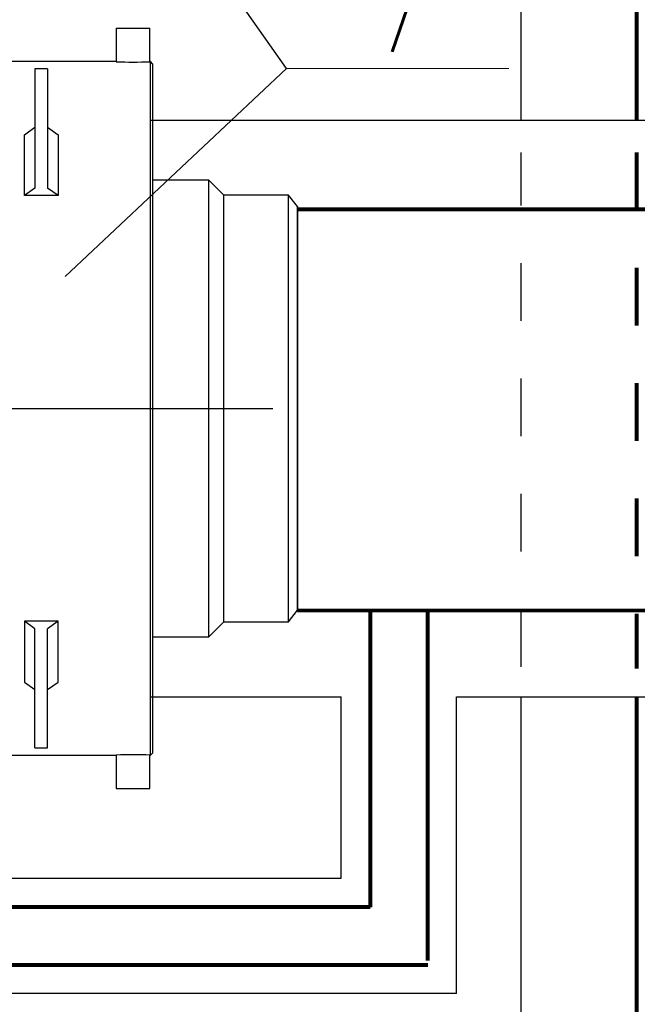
# Model space of a CAD drawing. Header units: metres. Extents: x 6538042 to 13082743, y 6022817 to 12049805.
# Tile 20 of 92: x 6539374 to 6539379.35, y 6024164.88 to 6024173.42. Entities that reach past the tile are written whole.
import ezdxf
from ezdxf.lldxf.tags import DXFTag

# ---------------------------------------------------------------- set-up
doc = ezdxf.new("R2010")
doc.units = ezdxf.units.M
doc.header["$MEASUREMENT"] = 0
doc.linetypes.add('L_0_03', pattern=[1, 0.5, -0.5])
for name, color, linetype in [('A400WW9_1', 7, 'CONTINUOUS'), ('d-izolacja', 251, 'CONTINUOUS'), ('d-małe zawory', 7, 'CONTINUOUS'), ('Default', 7, 'CONTINUOUS'), ('dg opis', 7, 'CONTINUOUS'), ('Linie_tabeli', 7, 'CONTINUOUS')]:
    doc.layers.add(name, color=color, linetype=linetype)
for name, color, linetype, lineweight in [('d-opis', 7, 'CONTINUOUS', 18), ('d-powrot', 5, 'CONTINUOUS', 53), ('d-zasilanie', 1, 'CONTINUOUS', 53)]:
    doc.layers.add(name, color=color, linetype=linetype, lineweight=lineweight)
doc.styles.add('STYL1', font='SIMPLEX.shx', dxfattribs={"width": 0.8})
tags = doc.linetypes.add('CENTER2', pattern=[28.575, 19.05, -3.175, 3.175, -3.175]).pattern_tags.tags
tags[10:11] = [DXFTag(74, 4), DXFTag(75, 0), DXFTag(340, '0'), DXFTag(46, 0.0), DXFTag(50, 0.0), DXFTag(44, 0.0), DXFTag(45, 0.0)]
tags[8:9] = [DXFTag(74, 4), DXFTag(75, 0), DXFTag(340, '0'), DXFTag(46, 0.0), DXFTag(50, 0.0), DXFTag(44, 0.0), DXFTag(45, 0.0)]
tags[6:7] = [DXFTag(74, 4), DXFTag(75, 0), DXFTag(340, '0'), DXFTag(46, 0.0), DXFTag(50, 0.0), DXFTag(44, 0.0), DXFTag(45, 0.0)]
tags[4:5] = [DXFTag(74, 4), DXFTag(75, 0), DXFTag(340, '0'), DXFTag(46, 0.0), DXFTag(50, 0.0), DXFTag(44, 0.0), DXFTag(45, 0.0)]

# ---------------------------------------------------------------- blocks, each defined once
blk = doc.blocks.new('z350')
at = {"layer": 'A400WW9_1', "color": 7, "linetype": 'Continuous'}
for p, q in [((6539311.8149, 6024168.9637), (6539312.1063, 6024168.9637)), ((6539311.8149, 6024168.9637), (6539311.8149, 6024168.6741)), ((6539312.1063, 6024168.6741), (6539312.1063, 6024168.9637)), ((6539311.8152, 6024168.6742), (6539307.3243, 6024168.6742)), ((6539312.1109, 6024168.6742), (6539312.1044, 6024168.6742)), ((6539312.1109, 6024162.6612), (6539312.1109, 6024168.6742)), ((6539312.1291, 6024168.6559), (6539312.1109, 6024168.6742)), ((6539312.1291, 6024168.6559), (6539312.1291, 6024162.6794)), ((6539311.1093, 6024168.6111), (6539311.1093, 6024167.9738)), ((6539311.2186, 6024168.6111), (6539311.1093, 6024168.6111)), ((6539311.2186, 6024168.6111), (6539311.2186, 6024167.9738)), ((6539311.0182, 6024168.0411), (6539311.1093, 6024168.106)), ((6539311.2186, 6024168.106), (6539311.3096, 6024168.0411)), ((6539311.0182, 6024167.5132), (6539311.0182, 6024168.0411)), ((6539311.1093, 6024167.9738), (6539311.1093, 6024167.578)), ((6539311.2186, 6024167.9738), (6539311.2186, 6024167.578)), ((6539311.3096, 6024168.0411), (6539311.3096, 6024167.5132)), ((6539312.618, 6024167.648), (6539312.1291, 6024167.648)), ((6539312.618, 6024163.6873), (6539312.618, 6024167.648)), ((6539312.7482, 6024167.5178), (6539312.618, 6024167.648)), ((6539311.1093, 6024167.578), (6539311.0182, 6024167.5132)), ((6539311.3096, 6024167.5132), (6539311.2186, 6024167.578)), ((6539311.3096, 6024167.5132), (6539311.0182, 6024167.5132)), ((6539312.7482, 6024163.8175), (6539312.7482, 6024167.5178)), ((6539313.3087, 6024167.5178), (6539312.7482, 6024167.5178)), ((6539313.3087, 6024163.8175), (6539313.3087, 6024167.5178)), ((6539313.3856, 6024167.4177), (6539313.3087, 6024167.5178)), ((6539313.3856, 6024163.9177), (6539313.3856, 6024167.4177)), ((6539313.3087, 6024163.8175), (6539313.3856, 6024163.9177)), ((6539311.1093, 6024163.7573), (6539311.0182, 6024163.8222)), ((6539311.3096, 6024163.8222), (6539311.0182, 6024163.8222)), ((6539311.0182, 6024163.8222), (6539311.0182, 6024163.2942)), ((6539311.3096, 6024163.8222), (6539311.2186, 6024163.7573)), ((6539311.3096, 6024163.2942), (6539311.3096, 6024163.8222)), ((6539312.618, 6024163.6873), (6539312.7482, 6024163.8175)), ((6539312.7482, 6024163.8175), (6539313.3087, 6024163.8175)), ((6539311.1093, 6024163.3615), (6539311.1093, 6024163.7573)), ((6539311.2186, 6024163.3615), (6539311.2186, 6024163.7573)), ((6539312.1291, 6024163.6873), (6539312.618, 6024163.6873)), ((6539311.1093, 6024162.7242), (6539311.1093, 6024163.3615)), ((6539311.2186, 6024162.7242), (6539311.2186, 6024163.3615)), ((6539311.0182, 6024163.2942), (6539311.1093, 6024163.2293)), ((6539311.2186, 6024163.2293), (6539311.3096, 6024163.2942)), ((6539311.1093, 6024162.7242), (6539311.2186, 6024162.7242)), ((6539312.1109, 6024162.6612), (6539312.1291, 6024162.6794)), ((6539308.5234, 6024162.6612), (6539311.8152, 6024162.6612)), ((6539311.8149, 6024162.6612), (6539311.8149, 6024162.3716)), ((6539312.1044, 6024162.6612), (6539312.1109, 6024162.6612)), ((6539312.1063, 6024162.3716), (6539312.1063, 6024162.6612)), ((6539311.8149, 6024162.3716), (6539312.1063, 6024162.3716))]:
    blk.add_line(p, q, dxfattribs=at)
for centre, start, end in [((6539311.9606, 6024171.677), 267.22254, 272.77746), ((6539311.9606, 6024159.6583), 87.22254, 92.77746)]:
    blk.add_arc(centre, 3.0064, start, end, dxfattribs=at)
at = {"layer": 'Default', "color": 7, "linetype": 'CENTER2'}
blk.add_line((6539305.673, 6024165.6677), (6539313.1705, 6024165.6677), dxfattribs=at)
at = {"layer": 'Linie_tabeli'}
blk.add_line((6539313.3856, 6024167.4177), (6539313.3856, 6024163.9177), dxfattribs=at)

msp = doc.modelspace()

# ---------------------------------------------------------------- linework, layer by layer
at = {"layer": 'd-izolacja'}
for p, q in [((6539378.34383, 6024172.54714), (6539378.34383, 6024174.5791)), ((6539375.12965, 6024172.54714), (6539430.90781, 6024172.54714)), ((6539375.12965, 6024167.54714), (6539376.78292, 6024167.54714)), ((6539376.78292, 6024165.97382), (6539376.78292, 6024167.54714)), ((6539377.78292, 6024164.97382), (6539377.78292, 6024167.54714)), ((6539377.78292, 6024167.54714), (6539430.90717, 6024167.54714)), ((6539378.34383, 6024158.12356), (6539378.34383, 6024167.54714)), ((6539368.80855, 6024165.97382), (6539376.78292, 6024165.97382)), ((6539377.78292, 6024164.97382), (6539367.80855, 6024164.97382))]:
    msp.add_line(p, q, dxfattribs=at)
at = {"layer": 'd-izolacja', "linetype": 'L_0_03'}
msp.add_line((6539378.34383, 6024167.80731), (6539378.34383, 6024172.26492), dxfattribs=at)
at = {"layer": 'd-małe zawory'}
for q in [(6539374.53974, 6024175.51892), (6539374.38933, 6024171.19167)]:
    msp.add_line((6539376.30972, 6024172.99361), q, dxfattribs=at)
at = {"layer": 'd-opis', "linetype": 'Continuous'}
msp.add_line((6539376.30972, 6024172.99361), (6539378.23694, 6024172.99361), dxfattribs=at)
at = {"layer": 'd-powrot', "lineweight": 80}
for p, q in [((6539376.40437, 6024171.77377), (6539431.53695, 6024171.77377)), ((6539376.40437, 6024168.29714), (6539431.53695, 6024168.2735)), ((6539377.03292, 6024168.29689), (6539377.03292, 6024165.72382)), ((6539377.53292, 6024165.25922), (6539377.53292, 6024168.29665)), ((6539377.03292, 6024165.72382), (6539373.05837, 6024165.72382)), ((6539373.05837, 6024165.22382), (6539377.53292, 6024165.22382))]:
    msp.add_line(p, q, dxfattribs=at)
at = {"layer": 'd-zasilanie', "lineweight": 80}
for p, q in [((6539379.34383, 6024175.3291), (6539379.34383, 6024172.54714)), ((6539379.34383, 6024167.54714), (6539379.34383, 6024158.81967))]:
    msp.add_line(p, q, dxfattribs=at)
at = {"layer": 'd-zasilanie', "linetype": 'L_0_03', "lineweight": 80}
msp.add_line((6539379.34383, 6024172.26492), (6539379.34383, 6024167.7924), dxfattribs=at)

# ---------------------------------------------------------------- block references
at = {"layer": 'Linie_tabeli'}
msp.add_blockref('z350', (63.0188, 4.37948), dxfattribs=at)

# ---------------------------------------------------------------- texts
at = {"layer": 'dg opis', "color": 7, "linetype": 'Continuous', "lineweight": 60, "insert": (6539376.84105, 6024174.7316), "char_height": 1.59398, "attachment_point": 1, "style": 'STYL1'}
msp.add_mtext_dynamic_manual_height_columns('\\A1;7', width=26.3298502, gutter_width=12.5, heights=[0], dxfattribs=at)

doc.saveas('drawing.dxf')
